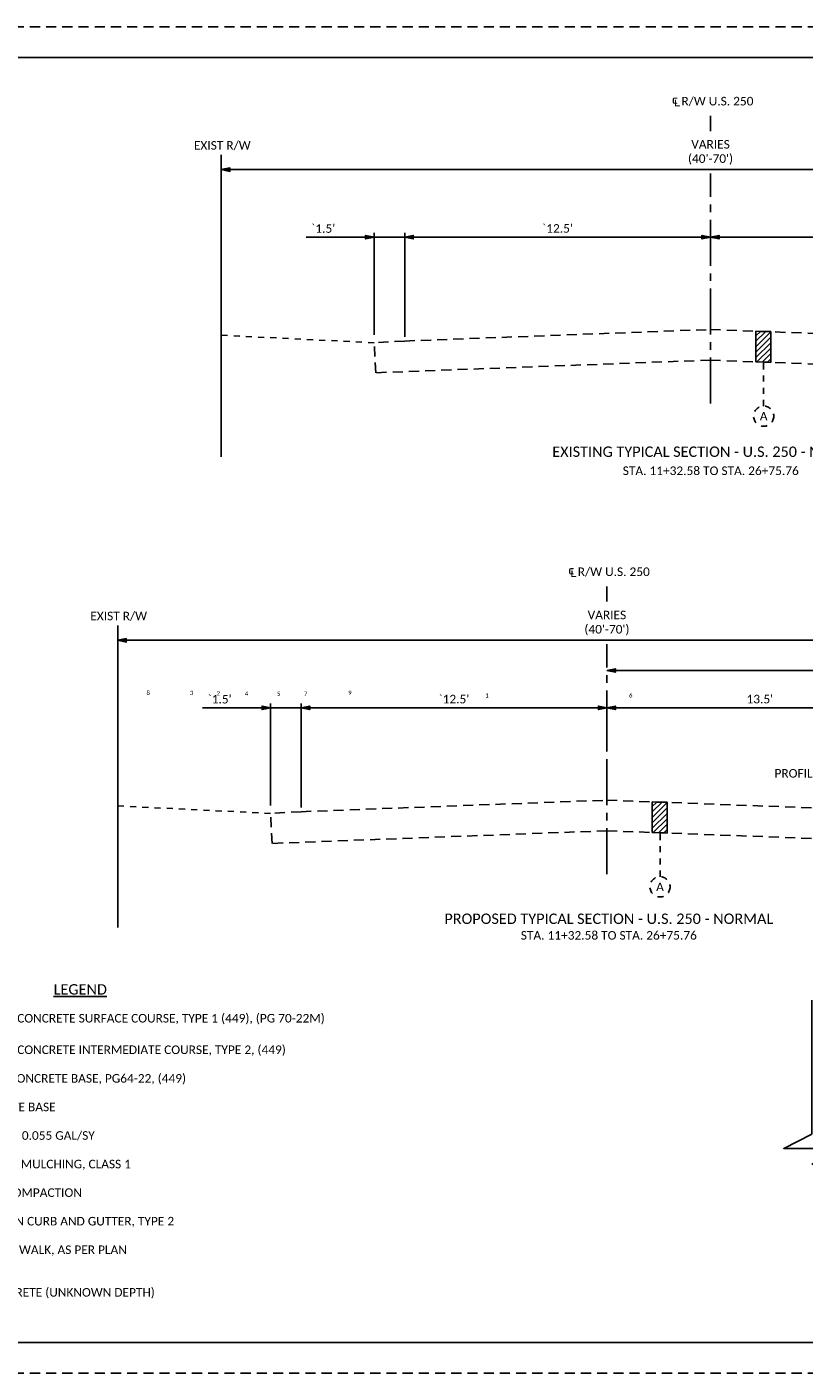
# Paper-space layout 'Layout 1' of a CAD drawing. Header units: feet. Extents: x 178.4 to 222.1, y 62.3 to 99.3.
# Tile 3 of 4: x 194.1 to 206.9, y 77.3 to 99.3. Entities that reach past the tile are written whole.
import ezdxf
from ezdxf import colors
from ezdxf.entities.mleader import LeaderData, LeaderLine
from ezdxf.enums import TextEntityAlignment as Align
from ezdxf.math import Vec2, Vec3

# ---------------------------------------------------------------- set-up
doc = ezdxf.new("R2010")
doc.units = ezdxf.units.FT
doc.header["$MEASUREMENT"] = 0
for name, pattern in [('2', [0.1, 0.06, -0.04]), ('CENTER2', [1.125, 0.75, -0.125, 0.125, -0.125]), ('OhDOT_USTN2', [0.11, 0.069, -0.041]), ('OhDOT_USTN3', [0.22, 0.165, -0.055]), ('rowex', [0])]:
    doc.linetypes.add(name, pattern=pattern)
for name, color, linetype in [('RW_X_Fee_RW', 6, 'rowex'), ('SH_Border', 7, 'Continuous'), ('SH_Cut_Line', 7, 'OhDOT_USTN3'), ('SH_Data', 7, 'Continuous'), ('SH_Match_Line', 12, 'Continuous'), ('SH_Text', 7, 'Continuous'), ('SH_TextH', 4, 'Continuous'), ('SH_TextM', 7, 'Continuous'), ('XS_X_Ground_Line', 3, 'OhDOT_USTN2'), ('XS_X_Pavt', 133, 'OhDOT_USTN3')]:
    doc.layers.add(name, color=color, linetype=linetype)
doc.styles.add('Font 70-Main Title', font='calibri.ttf', dxfattribs={"width": 1.15, "height": 0.25})
doc.styles.add('Slanted Normal (0.14) Font 31', font='calibri.ttf', dxfattribs={"height": 0.14})
doc.styles.add('Slanted Sub-Title (0.17) Font 31', font='calibri.ttf', dxfattribs={"height": 0.17})
doc.styles.add('Slanted-Normal', font='calibri.ttf', dxfattribs={"height": 0.14})
doc.styles.get("Standard").update_dxf_attribs({"font": 'calibri.ttf'})
doc.styles.add('Straight Normal (0.14) Font 30', font='calibri.ttf', dxfattribs={"height": 0.14})
doc.styles.add('Straight Sub-Title (0.17) Font 30', font='calibri.ttf', dxfattribs={"height": 0.17})
doc.styles.add('Straight-Normal', font='calibri.ttf', dxfattribs={"height": 0.14})
doc.styles.add('Straight-Sub Title', font='calibri.ttf', dxfattribs={"height": 0.17})
doc.dimstyles.new('Dec-0  Slanted', dxfattribs={"dimtxt": 0.14, "dimasz": 0.14, "dimexe": 0.07, "dimexo": 0.125, "dimgap": 0.07, "dimtad": 1, "dimdec": 0, "dimzin": 3, "dimdsep": 46, "dimtxsty": 'Slanted-Normal', "dimblk": 'Dim1', "dimcen": 0, "dimclrd": 95, "dimclre": 95, "dimclrt": 7, "dimaunit": 1, "dimadec": 5, "dimazin": 3, "dimtfac": 1, "dimtdec": 0, "dimtmove": 0, "dimatfit": 0, "dimldrblk": 'Dim1', "dimfxl": 1, "dimtolj": 1, "dimtzin": 0, "dimlwd": -1, "dimlwe": -1, "dimarcsym": 0})
doc.dimstyles.new('Dec-0  Straight', dxfattribs={"dimtxt": 0.14, "dimasz": 0.14, "dimexe": 0.07, "dimexo": 0.07, "dimgap": 0.07, "dimtad": 1, "dimdec": 0, "dimzin": 3, "dimdsep": 46, "dimtxsty": 'Straight-Normal', "dimblk": 'Dim1', "dimcen": 0, "dimclrd": 95, "dimclre": 95, "dimclrt": 7, "dimadec": 0, "dimazin": 3, "dimtfac": 1, "dimtdec": 0, "dimtix": 1, "dimtofl": 0, "dimtmove": 1, "dimatfit": 3, "dimldrblk": 'Dim1', "dimfxl": 1, "dimtolj": 1, "dimtzin": 0, "dimlwd": -1, "dimlwe": -1, "dimarcsym": 0})

# ---------------------------------------------------------------- blocks, each defined once
blk = doc.blocks.new('Dim1')
h = blk.add_hatch(color=4)
h.dxf.hatch_style = 1
h.paths.add_polyline_path([(0, 0), (-1, -0.2), (-1, 0.2)])
at = {"color": 4}
blk.add_lwpolyline([(0, 0), (-1, -0.2), (-1, 0.2), (0, 0)], dxfattribs=at)
blk = doc.blocks.new('*D939')
at = {"layer": 'Defpoints', "color": 0, "transparency": 16777216}
for p in [(205.323, 95.912), (205.323, 95.12), (200.323, 94.215)]:
    blk.add_point(p, dxfattribs=at)
at = {"layer": 'SH_TextM', "color": 95, "linetype": 'Continuous', "transparency": 16777216}
for p, q in [((200.323, 94.285), (200.323, 95.982)), ((200.463, 95.912), (205.183, 95.912))]:
    blk.add_line(p, q, dxfattribs=at)
at = {"layer": 'SH_TextM', "color": 95, "transparency": 16777216, "xscale": 0.1399999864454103, "yscale": 0.1399999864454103, "zscale": 0.1399999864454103, "rotation": 180}
blk.add_blockref('Dim1', (200.323, 95.912), dxfattribs=at)
at = {"layer": 'SH_TextM', "color": 95, "transparency": 16777216, "xscale": 0.1399999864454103, "yscale": 0.1399999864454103, "zscale": 0.1399999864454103}
blk.add_blockref('Dim1', (205.323, 95.912), dxfattribs=at)
at = {"layer": 'SH_TextM', "color": 7, "transparency": 16777216, "insert": (202.823, 96.054), "char_height": 0.14, "width": 7.79529, "attachment_point": 5, "style": 'Slanted Normal (0.14) Font 31'}
blk.add_mtext("\\A1;{\\Ffont31|c0;`}12.5'", dxfattribs=at)
blk = doc.blocks.new('*D940')
at = {"layer": 'Defpoints', "color": 0, "transparency": 16777216}
for p in [(210.323, 95.912), (205.323, 95.12), (210.323, 94.636)]:
    blk.add_point(p, dxfattribs=at)
at = {"layer": 'SH_TextM', "color": 95, "linetype": 'Continuous', "transparency": 16777216}
for p, q in [((210.323, 94.706), (210.323, 95.982)), ((205.463, 95.912), (210.183, 95.912))]:
    blk.add_line(p, q, dxfattribs=at)
at = {"layer": 'SH_TextM', "color": 95, "transparency": 16777216, "xscale": 0.1399999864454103, "yscale": 0.1399999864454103, "zscale": 0.1399999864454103, "rotation": 180}
blk.add_blockref('Dim1', (205.323, 95.912), dxfattribs=at)
at = {"layer": 'SH_TextM', "color": 95, "transparency": 16777216, "xscale": 0.1399999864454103, "yscale": 0.1399999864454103, "zscale": 0.1399999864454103}
blk.add_blockref('Dim1', (210.323, 95.912), dxfattribs=at)
at = {"layer": 'SH_TextM', "color": 7, "transparency": 16777216, "insert": (207.823, 96.053), "char_height": 0.14, "width": 7.79529, "attachment_point": 5, "style": 'Slanted Normal (0.14) Font 31'}
blk.add_mtext("\\A1;{\\Ffont31|c0;`}12'", dxfattribs=at)
blk = doc.blocks.new('*D953')
at = {"layer": 'Defpoints', "color": 0, "transparency": 16777216}
for p in [(200.323, 95.912), (199.823, 94.189), (200.323, 94.215)]:
    blk.add_point(p, dxfattribs=at)
at = {"layer": 'SH_TextM', "color": 95, "linetype": 'Continuous', "transparency": 16777216}
for p, q in [((199.823, 94.314), (199.823, 95.982)), ((200.323, 94.34), (200.323, 95.982)), ((199.683, 95.912), (198.712, 95.912)), ((200.323, 95.912), (199.823, 95.912)), ((200.463, 95.912), (200.603, 95.912))]:
    blk.add_line(p, q, dxfattribs=at)
at = {"layer": 'SH_TextM', "color": 95, "transparency": 16777216, "xscale": 0.1399999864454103, "yscale": 0.1399999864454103, "zscale": 0.1399999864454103}
blk.add_blockref('Dim1', (199.823, 95.912), dxfattribs=at)
at = {"layer": 'SH_TextM', "color": 95, "transparency": 16777216, "xscale": 0.1399999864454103, "yscale": 0.1399999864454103, "zscale": 0.1399999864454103, "rotation": 180}
blk.add_blockref('Dim1', (200.323, 95.912), dxfattribs=at)
at = {"layer": 'SH_TextM', "color": 7, "transparency": 16777216, "insert": (198.992, 96.053), "char_height": 0.14, "width": 5.11273, "attachment_point": 5, "style": 'Slanted-Normal'}
blk.add_mtext("\\A1;{\\Ffont31|c0;`}1.5'", dxfattribs=at)
blk = doc.blocks.new('*D963')
at = {"layer": 'Defpoints', "color": 0, "transparency": 16777216}
for p in [(197.323, 97.016), (213.323, 97.016), (213.323, 97.016)]:
    blk.add_point(p, dxfattribs=at)
at = {"layer": 'SH_TextM', "color": 95, "linetype": 'Continuous', "transparency": 16777216}
blk.add_line((197.463, 97.016), (213.183, 97.016), dxfattribs=at)
at = {"layer": 'SH_TextM', "color": 95, "transparency": 16777216, "xscale": 0.14, "yscale": 0.14, "zscale": 0.14, "rotation": 180}
blk.add_blockref('Dim1', (197.323, 97.016), dxfattribs=at)
at = {"layer": 'SH_TextM', "color": 95, "transparency": 16777216, "xscale": 0.14, "yscale": 0.14, "zscale": 0.14}
blk.add_blockref('Dim1', (213.323, 97.016), dxfattribs=at)
at = {"layer": 'SH_TextM', "color": 7, "transparency": 16777216, "insert": (205.323, 97.298), "char_height": 0.14, "attachment_point": 5, "style": 'Slanted Normal (0.14) Font 31'}
blk.add_mtext("\\A1;VARIES \\P(40'-70')", dxfattribs=at)
blk = doc.blocks.new('BLKWO_Title')
at = {"layer": 'SH_Border', "linetype": 'Continuous', "flags": 128}
blk.add_lwpolyline([(0.5, 21.5), (33.5, 21.5), (33.5, 0.5), (0.5, 0.5), (0.5, 21.5)], close=True, dxfattribs=at)
at = {"layer": 'SH_Cut_Line', "color": 7, "linetype": 'OhDOT_USTN3', "flags": 128}
blk.add_lwpolyline([(0, 0), (34, 0), (34, 22), (0, 22), (0, 0)], close=True, dxfattribs=at)
at = {"layer": 'SH_Data', "style": 'Font 70-Main Title', "width": 1.15, "flags": 8}
blk.add_attdef('TITLEAREA2T', text='', height=0.25, rotation=90, dxfattribs=at).set_placement((32.75, 13), align=Align.MIDDLE_CENTER)
at = {"layer": 'SH_Data', "style": 'Straight-Sub Title'}
for tag, p in [('XXX', (32.75, 2)), ('XXX', (32.75, 1.5)), ('XXXXXX', (32.75, 1))]:
    blk.add_attdef(tag, text='', height=0.17, dxfattribs=at).set_placement(p, align=Align.BOTTOM_CENTER)
at = {"layer": 'SH_Data', "style": 'Straight Sub-Title (0.17) Font 30', "flags": 8}
blk.add_attdef('PROJECT', text='', height=0.25, rotation=90, dxfattribs=at).set_placement((0.721, 0.55), align=Align.MIDDLE_LEFT)
at = {"layer": 'SH_Data', "style": 'Straight-Normal'}
for tag, p in [('SHEETNO', (32.375, 0.551)), ('SHEETTOTAL', (33.125, 0.549))]:
    blk.add_attdef(tag, text='', height=0.14, dxfattribs=at).set_placement(p, align=Align.CENTER)
blk = doc.blocks.new('*D999')
at = {"layer": 'Defpoints', "color": 0, "transparency": 16777216}
for p in [(203.629, 88.22), (203.629, 87.428), (198.629, 86.523)]:
    blk.add_point(p, dxfattribs=at)
at = {"layer": 'SH_TextM', "color": 95, "linetype": 'Continuous', "transparency": 16777216}
for p, q in [((198.629, 86.593), (198.629, 88.29)), ((198.769, 88.22), (203.489, 88.22))]:
    blk.add_line(p, q, dxfattribs=at)
at = {"layer": 'SH_TextM', "color": 95, "transparency": 16777216, "xscale": 0.1399999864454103, "yscale": 0.1399999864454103, "zscale": 0.1399999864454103, "rotation": 180}
blk.add_blockref('Dim1', (198.629, 88.22), dxfattribs=at)
at = {"layer": 'SH_TextM', "color": 95, "transparency": 16777216, "xscale": 0.1399999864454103, "yscale": 0.1399999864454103, "zscale": 0.1399999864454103}
blk.add_blockref('Dim1', (203.629, 88.22), dxfattribs=at)
at = {"layer": 'SH_TextM', "color": 7, "transparency": 16777216, "insert": (201.129, 88.362), "char_height": 0.14, "width": 7.79529, "attachment_point": 5, "style": 'Slanted Normal (0.14) Font 31'}
blk.add_mtext("\\A1;{\\Ffont31|c0;`}12.5'", dxfattribs=at)
blk = doc.blocks.new('*D1003')
at = {"layer": 'Defpoints', "color": 0, "transparency": 16777216}
for p in [(208.629, 88.22), (203.629, 87.428), (208.629, 86.523)]:
    blk.add_point(p, dxfattribs=at)
at = {"layer": 'SH_TextM', "color": 95, "linetype": 'Continuous', "transparency": 16777216}
for p, q in [((203.629, 87.553), (203.629, 88.29)), ((203.769, 88.22), (208.489, 88.22)), ((208.629, 86.648), (208.629, 88.29))]:
    blk.add_line(p, q, dxfattribs=at)
at = {"layer": 'SH_TextM', "color": 95, "transparency": 16777216, "xscale": 0.14, "yscale": 0.14, "zscale": 0.14, "rotation": 180}
blk.add_blockref('Dim1', (203.629, 88.22), dxfattribs=at)
at = {"layer": 'SH_TextM', "color": 95, "transparency": 16777216, "xscale": 0.14, "yscale": 0.14, "zscale": 0.14}
blk.add_blockref('Dim1', (208.629, 88.22), dxfattribs=at)
at = {"layer": 'SH_TextM', "color": 7, "transparency": 16777216, "insert": (206.129, 88.362), "char_height": 0.14, "width": 7.79529, "attachment_point": 5, "style": 'Slanted-Normal'}
blk.add_mtext("\\A1;13.5'", dxfattribs=at)
blk = doc.blocks.new('*D1001')
at = {"layer": 'Defpoints', "color": 0, "transparency": 16777216}
for p in [(198.629, 88.22), (198.129, 86.497), (198.629, 86.523)]:
    blk.add_point(p, dxfattribs=at)
at = {"layer": 'SH_TextM', "color": 95, "linetype": 'Continuous', "transparency": 16777216}
for p, q in [((197.989, 88.22), (197.017, 88.22)), ((198.129, 86.622), (198.129, 88.29)), ((198.629, 88.22), (198.129, 88.22)), ((198.629, 86.648), (198.629, 88.29)), ((198.769, 88.22), (198.909, 88.22))]:
    blk.add_line(p, q, dxfattribs=at)
at = {"layer": 'SH_TextM', "color": 95, "transparency": 16777216, "xscale": 0.1399999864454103, "yscale": 0.1399999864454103, "zscale": 0.1399999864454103}
blk.add_blockref('Dim1', (198.129, 88.22), dxfattribs=at)
at = {"layer": 'SH_TextM', "color": 95, "transparency": 16777216, "xscale": 0.1399999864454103, "yscale": 0.1399999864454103, "zscale": 0.1399999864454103, "rotation": 180}
blk.add_blockref('Dim1', (198.629, 88.22), dxfattribs=at)
at = {"layer": 'SH_TextM', "color": 7, "transparency": 16777216, "insert": (197.298, 88.361), "char_height": 0.14, "width": 5.11273, "attachment_point": 5, "style": 'Slanted-Normal'}
blk.add_mtext("\\A1;{\\Ffont31|c0;`}1.5'", dxfattribs=at)
blk = doc.blocks.new('*D1002')
at = {"layer": 'Defpoints', "color": 0, "transparency": 16777216}
for p in [(195.629, 89.324), (211.629, 89.324), (211.629, 89.324)]:
    blk.add_point(p, dxfattribs=at)
at = {"layer": 'SH_TextM', "color": 95, "linetype": 'Continuous', "transparency": 16777216}
blk.add_line((195.769, 89.324), (211.489, 89.324), dxfattribs=at)
at = {"layer": 'SH_TextM', "color": 95, "transparency": 16777216, "xscale": 0.14, "yscale": 0.14, "zscale": 0.14, "rotation": 180}
blk.add_blockref('Dim1', (195.629, 89.324), dxfattribs=at)
at = {"layer": 'SH_TextM', "color": 95, "transparency": 16777216, "xscale": 0.14, "yscale": 0.14, "zscale": 0.14}
blk.add_blockref('Dim1', (211.629, 89.324), dxfattribs=at)
at = {"layer": 'SH_TextM', "color": 7, "transparency": 16777216, "insert": (203.629, 89.606), "char_height": 0.14, "attachment_point": 5, "style": 'Slanted Normal (0.14) Font 31'}
blk.add_mtext("\\A1;VARIES \\P(40'-70')", dxfattribs=at)
blk = doc.blocks.new('*D1006')
at = {"layer": 'Defpoints', "color": 0, "transparency": 16777216}
for p in [(215.629, 88.831), (215.629, 87.25), (203.629, 86.711)]:
    blk.add_point(p, dxfattribs=at)
at = {"layer": 'SH_TextM', "color": 95, "linetype": 'Continuous', "transparency": 16777216}
blk.add_line((203.769, 88.831), (215.489, 88.831), dxfattribs=at)
at = {"layer": 'SH_TextM', "color": 95, "transparency": 16777216, "xscale": 0.1399999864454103, "yscale": 0.1399999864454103, "zscale": 0.1399999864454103, "rotation": 180}
blk.add_blockref('Dim1', (203.629, 88.831), dxfattribs=at)
at = {"layer": 'SH_TextM', "color": 95, "transparency": 16777216, "xscale": 0.1399999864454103, "yscale": 0.1399999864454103, "zscale": 0.1399999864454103}
blk.add_blockref('Dim1', (215.629, 88.831), dxfattribs=at)
at = {"layer": 'SH_TextM', "color": 7, "transparency": 16777216, "insert": (209.629, 88.973), "char_height": 0.14, "width": 2.18339, "attachment_point": 5, "style": 'Slanted-Normal'}
blk.add_mtext("\\A1;29'", dxfattribs=at)

psp = doc.layouts.new('Layout 1')

# ---------------------------------------------------------------- hatches: boundary and pattern name
at = {"layer": 'SH_Text'}
h = psp.add_hatch(dxfattribs=at)
h.set_pattern_fill('ACET-2D-ANSI31', color=256, scale=0.5)
h.set_pattern_definition([(45, (1132.475365, -2835.93917), (-0.0441941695, 0.0441941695), [])])
h.paths.add_polyline_path([(206.307, 94.368), (206.065, 94.375), (206.064, 93.875), (206.307, 93.866)])
h = psp.add_hatch(dxfattribs=at)
h.set_pattern_fill('ACET-2D-ANSI31', color=256, scale=0.5)
h.set_pattern_definition([(45, (1130.78098, -2843.631016), (-0.0441941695, 0.0441941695), [])])
h.paths.add_polyline_path([(204.612, 86.676), (204.371, 86.683), (204.37, 86.183), (204.612, 86.174)])

# ---------------------------------------------------------------- linework, layer by layer
at = {"layer": 'RW_X_Fee_RW'}
for points in [[(197.323, 92.324), (197.323, 97.256)], [(195.629, 84.632), (195.629, 89.564)]]:
    psp.add_lwpolyline(points, dxfattribs=at)
at = {"layer": 'SH_Match_Line'}
psp.add_lwpolyline([(206.981, 80.755), (207.351, 81.02), (206.521, 81.02), (206.981, 81.255), (206.981, 83.445)], dxfattribs=at)
at = {"layer": 'SH_Text', "linetype": '2'}
for p, q in [((206.192, 93.152), (206.192, 93.87)), ((204.497, 85.46), (204.497, 86.178))]:
    psp.add_line(p, q, dxfattribs=at)
at = {"layer": 'SH_Text', "linetype": 'CENTER2'}
for points in [[(205.323, 97.645), (205.323, 97.895)], [(205.323, 93.196), (205.323, 96.955)], [(203.629, 89.96), (203.629, 90.203)], [(203.629, 85.504), (203.629, 89.263)]]:
    psp.add_lwpolyline(points, dxfattribs=at)
at = {"layer": 'SH_Text'}
for points in [[(206.065, 94.375), (206.064, 93.875), (206.307, 93.866), (206.307, 94.368)], [(204.371, 86.683), (204.37, 86.183), (204.612, 86.174), (204.612, 86.676)]]:
    psp.add_lwpolyline(points, close=True, dxfattribs=at)
at = {"layer": 'SH_Text', "linetype": '2'}
for centre in [(206.192, 92.987), (204.497, 85.295)]:
    psp.add_circle(centre, 0.165, dxfattribs=at)
at = {"layer": 'XS_X_Ground_Line'}
for points in [[(199.823, 94.187), (197.323, 94.309)], [(198.129, 86.495), (195.629, 86.617)]]:
    psp.add_lwpolyline(points, dxfattribs=at)
at = {"layer": 'XS_X_Pavt'}
for p, q in [((205.323, 93.903), (213.327, 93.601)), ((203.629, 86.211), (208.629, 86.023))]:
    psp.add_line(p, q, dxfattribs=at)
for points in [[(200.323, 94.215), (205.323, 94.403), (213.323, 94.102)], [(200.323, 94.215), (199.823, 94.189)], [(205.323, 93.903), (199.848, 93.697), (199.823, 94.189)], [(198.629, 86.523), (203.629, 86.711), (208.629, 86.523)], [(198.629, 86.523), (198.129, 86.497)], [(203.629, 86.211), (198.154, 86.005), (198.129, 86.497)]]:
    psp.add_lwpolyline(points, dxfattribs=at)

# ---------------------------------------------------------------- block references
at = {"layer": 'SH_Border'}
psp.add_blockref('BLKWO_Title', (188.099, 77.348), dxfattribs=at)

# ---------------------------------------------------------------- texts
at = {"layer": 'SH_Text', "style": 'Slanted Normal (0.14) Font 31'}
for s, insert, char_height, width, attachment_point in [('A', (206.192, 92.987), 0.14, 0.40079, 5), ('8', (196.128, 88.467), 0.07, 0.40079, 5), ('3', (196.839, 88.463), 0.07, 0.40079, 5), ('2', (197.274, 88.457), 0.07, 0.40079, 5), ('4', (197.736, 88.454), 0.07, 0.40079, 5), ('5', (198.262, 88.451), 0.07, 0.40079, 5), ('7', (198.703, 88.451), 0.07, 0.40079, 5), ('9', (199.427, 88.465), 0.07, 0.40079, 5), ('1', (201.668, 88.423), 0.07, 0.40079, 5), ('6', (204.019, 88.424), 0.07, 0.40079, 5), ('A', (204.497, 85.295), 0.14, 0.40079, 5), ('\\A1;ITEM 441 - 1 {\\H0.7x;\\S1/4;}" ASPHALT CONCRETE SURFACE COURSE, TYPE 1 (449), (PG 70-22M)\\P\\PITEM 441 - 1 {\\H0.7x;\\S3/4;}" ASPHALT CONCRETE INTERMEDIATE COURSE, TYPE 2, (449) \\P\\PITEM 301 - 6" ASPHALT CONCRETE BASE, PG64-22, (449)\\P\\PITEM 304 - 6" AGGREGATE BASE\\P\\PITEM 407 - TACK COAT @ 0.055 GAL/SY\\P\\P\\pxsm1;ITEM 659 - SEEDING AND MULCHING, CLASS 1\\P\\PITEM 204 - SUBGRADE COMPACTION\\P\\PITEM 608 - COMBINATION CURB AND GUTTER, TYPE 2\\P\\PITEM 608 - 4" CONCRETE WALK, AS PER PLAN', (191.762, 83.265), 0.14, 10.07461, 1)]:
    psp.add_mtext(s, dxfattribs=dict(at, insert=insert, char_height=char_height, width=width, attachment_point=attachment_point))
at = {"layer": 'SH_Text', "insert": (191.726, 78.737), "char_height": 0.14, "width": 5.32612, "attachment_point": 1}
psp.add_mtext('EXISTING ASPHALT CONCRETE (UNKNOWN DEPTH)', dxfattribs=at)
at = {"layer": 'SH_TextH', "char_height": 0.17, "style": 'Slanted Sub-Title (0.17) Font 31'}
for s, width, gutter_width, heights, insert, attachment_point in [('EXISTING TYPICAL SECTION - U.S. 250 - NORMAL', 7.44405, 0.875, [0.17], (205.327, 92.319), 8), ('{\\LLEGEND}', 0.58004, 0.35, [0], (194.582, 83.704), 1)]:
    psp.add_mtext_dynamic_manual_height_columns(s, width=width, gutter_width=gutter_width, heights=heights, dxfattribs=dict(at, insert=insert, attachment_point=attachment_point))
at = {"layer": 'SH_TextH', "insert": (203.66, 84.686), "char_height": 0.17, "width": 12.92261, "attachment_point": 8, "style": 'Slanted Sub-Title (0.17) Font 31'}
psp.add_mtext('PROPOSED TYPICAL SECTION - U.S. 250 - NORMAL', dxfattribs=at)
at = {"layer": 'SH_TextM', "char_height": 0.14, "style": 'Slanted Normal (0.14) Font 31'}
for s, width, gutter_width, heights, insert, attachment_point in [('{\\fISOCPEUR|b0|i0|c0|p34;\\H1.21429x;℄} R/W U.S. 250', 3.99262, 0.7, [0], (204.69, 98.235), 1), ('EXIST R/W', 1.38328, 0.7, [0], (197.803, 97.482), 3), ('STA. 11+32.58 TO STA. 26+75.76', 6.02381, 0.875, [0.00534], (205.327, 92.023), 8), ('{\\fISOCPEUR|b0|i0|c0|p34;\\H1.21429x;℄} R/W U.S. 250', 3.99262, 0.7, [0], (202.995, 90.544), 1), ('EXIST R/W', 1.38328, 0.7, [0], (196.109, 89.791), 3), ('STA. 11+32.58 TO STA. 26+75.76', 6.02381, 0.875, [0.116], (203.66, 84.43), 8)]:
    psp.add_mtext_dynamic_manual_height_columns(s, width=width, gutter_width=gutter_width, heights=heights, dxfattribs=dict(at, insert=insert, attachment_point=attachment_point))

# ---------------------------------------------------------------- dimensions: what is measured, and where the dimension line sits
at = {"layer": 'SH_TextM'}
for base, p1, p2, text, dimstyle, override, picture, middle in [((213.323, 97.016), (197.323, 97.016), (213.323, 97.016), "VARIES \\P(40'-70')", 'Dec-0  Straight', {"dimscale": 1, "dimlfac": 2, "dimpost": "'", "dimtxsty": 'Slanted Normal (0.14) Font 31', "dimse1": 1, "dimtix": 0, "dimtofl": 1, "dimtmove": 0, "dimatfit": 0}, '*D963', (205.323, 97.298)), ((205.323, 95.912), (200.323, 94.215), (205.323, 95.12), "{\\Ffont31|c0;`}12.5'", 'Dec-0  Straight', {"dimscale": 1, "dimlfac": 2, "dimpost": "'", "dimtxsty": 'Slanted Normal (0.14) Font 31', "dimse2": 1, "dimtix": 1, "dimtofl": 0, "dimtmove": 1, "dimatfit": 3}, '*D939', (202.823, 96.054)), ((210.323, 95.912), (205.323, 95.12), (210.323, 94.636), "{\\Ffont31|c0;`}12'", 'Dec-0  Straight', {"dimscale": 1, "dimlfac": 2, "dimpost": "'", "dimtxsty": 'Slanted Normal (0.14) Font 31', "dimse1": 1, "dimtix": 1, "dimtofl": 0, "dimtmove": 1, "dimatfit": 3}, '*D940', (207.823, 96.053)), ((211.629, 89.324), (195.629, 89.324), (211.629, 89.324), "VARIES \\P(40'-70')", 'Dec-0  Straight', {"dimscale": 1, "dimlfac": 2, "dimpost": "'", "dimtxsty": 'Slanted Normal (0.14) Font 31', "dimse1": 1, "dimtix": 0, "dimtofl": 1, "dimtmove": 0, "dimatfit": 0}, '*D1002', (203.629, 89.606)), ((215.629, 88.831), (203.629, 86.711), (215.629, 87.25), "29'", 'Dec-0  Slanted', {"dimscale": 1, "dimlfac": 2, "dimpost": "'", "dimse1": 1, "dimse2": 1}, '*D1006', (209.629, 88.973)), ((203.629, 88.22), (198.629, 86.523), (203.629, 87.428), "{\\Ffont31|c0;`}12.5'", 'Dec-0  Straight', {"dimscale": 1, "dimlfac": 2, "dimpost": "'", "dimtxsty": 'Slanted Normal (0.14) Font 31', "dimse2": 1, "dimtix": 1, "dimtofl": 0, "dimtmove": 1, "dimatfit": 3}, '*D999', (201.129, 88.362)), ((208.629, 88.22), (203.629, 87.428), (208.629, 86.523), "13.5'", 'Dec-0  Slanted', {"dimscale": 1, "dimlfac": 2, "dimpost": "'", "dimtix": 1, "dimtofl": 0, "dimtmove": 1, "dimatfit": 3}, '*D1003', (206.129, 88.362))]:
    dim = psp.add_linear_dim(base=base, p1=p1, p2=p2, text=text, dimstyle=dimstyle, override=override, dxfattribs=at)
    dim.commit()
    dim.dimension.update_dxf_attribs({"geometry": picture, "text_midpoint": middle})
for base, p1, p2, picture, middle in [((200.323, 95.912), (199.823, 94.189), (200.323, 94.215), '*D953', (198.992, 95.912)), ((198.629, 88.22), (198.129, 86.497), (198.629, 86.523), '*D1001', (197.298, 88.22))]:
    dim = psp.add_linear_dim(base=base, p1=p1, p2=p2, text="{\\Ffont31|c0;`}1.5'", dimstyle='Dec-0  Slanted', override={"dimscale": 1, "dimlfac": 2, "dimpost": "'"}, dxfattribs=at)
    dim.commit()
    dim.dimension.update_dxf_attribs({"geometry": picture, "text_midpoint": middle, "dimtype": 160})

# ---------------------------------------------------------------- leaders
ml = psp.add_multileader_mtext('Standard', dxfattribs=at)
ml.set_content('PROFILE GRADE', color=256, style='Straight Normal (0.14) Font 30')
ml.set_leader_properties(color=9)
ml.build(insert=Vec2(0, 0))
ml.multileader.update_dxf_attribs({"text_left_attachment_type": 2, "text_right_attachment_type": 2, "dogleg_length": 0.15, "arrow_head_size": 0.18})
ctx = ml.context
ctx.base_point, ctx.char_height, ctx.arrow_head_size, ctx.landing_gap_size, ctx.plane_origin = Vec3(206.294, 87.148), 0.14, 0.18, 0.09, Vec3(208.629, 86.523)
ctx.left_attachment, ctx.right_attachment, ctx.text_align_type = 2, 2, 2
notes = []
notes.append((ctx, [(0, (1, 1, 0), (208.011, 87.148), (-1, 0), 0.15, [(0, [(208.629, 86.523)], 0, [])])]))
ctx.mtext.insert, ctx.mtext.alignment, ctx.mtext.flow_direction = Vec3(207.771, 87.22), 3, 5
for ctx, leaders in notes:
    for number, flags, end, landing, length, lines in leaders:
        leader = LeaderData()
        leader.index, (leader.has_last_leader_line, leader.has_dogleg_vector, leader.attachment_direction) = number, flags
        leader.last_leader_point, leader.dogleg_vector, leader.dogleg_length = Vec3(end), Vec3(landing), length
        for number, points, colour, breaks in lines:
            line = LeaderLine()
            line.index, line.vertices, line.color, line.breaks = number, Vec3.list(points), colors.encode_raw_color(colour), breaks
            leader.lines.append(line)
        ctx.leaders.append(leader)

doc.saveas('drawing.dxf')
